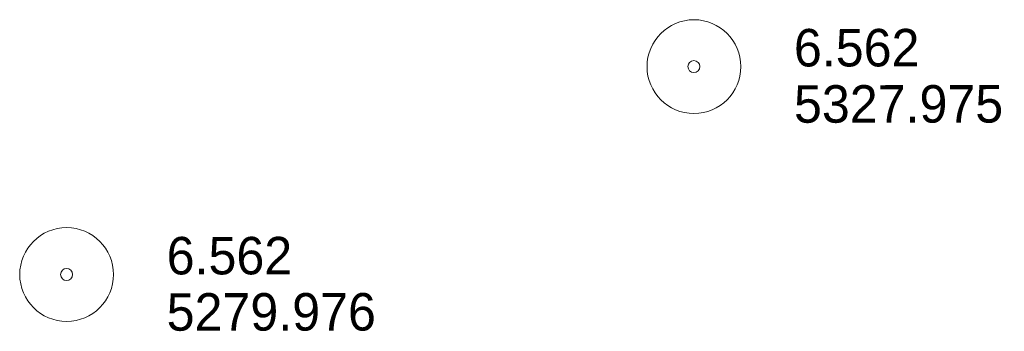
# Model space of a CAD drawing. Header units: feet. Extents: x 191012 to 193066, y 264521 to 265638.
# Tile 3 of 3: x 192877 to 193035, y 264700 to 264750. Entities that reach past the tile are written whole.
import ezdxf

# ---------------------------------------------------------------- set-up
doc = ezdxf.new("R2010")
doc.units = ezdxf.units.FT
doc.header["$MEASUREMENT"] = 0
doc.layers.add('E_MAP_PassPoints', color=43, linetype='Continuous', lineweight=0)
doc.styles.add('Style-IGR_FONT_0', font='IGR_FONT_0.shx')

# ---------------------------------------------------------------- blocks, each defined once
blk = doc.blocks.new('PP_2')
at = {"layer": 'E_MAP_PassPoints', "color": 43, "linetype": 'Continuous', "lineweight": 0}
for radius in [7.5, 0.96]:
    blk.add_circle((0, 0), radius, dxfattribs=at)

msp = doc.modelspace()

# ---------------------------------------------------------------- block references
at = {"layer": 'E_MAP_PassPoints', "color": 43, "linetype": 'Continuous', "lineweight": 0, "xscale": 1.00000025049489, "yscale": 1.00000025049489, "zscale": 1.00000025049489, "rotation": 0.04055431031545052}
for p in [(192984.98, 264742.03), (192884.65, 264708.76)]:
    msp.add_blockref('PP_2', p, dxfattribs=at)

# ---------------------------------------------------------------- texts
at = {"layer": 'E_MAP_PassPoints', "color": 43, "linetype": 'Continuous', "lineweight": 0, "style": 'Style-IGR_FONT_0'}
for s, p in [('6.562', (193000.98, 264742.05)), ('5327.975', (193000.99, 264733.05)), ('6.562', (192900.65, 264708.77)), ('5279.976', (192900.65, 264699.77))]:
    msp.add_text(s, height=6, rotation=0.0407, dxfattribs=at).set_placement(p)

doc.saveas('drawing.dxf')
